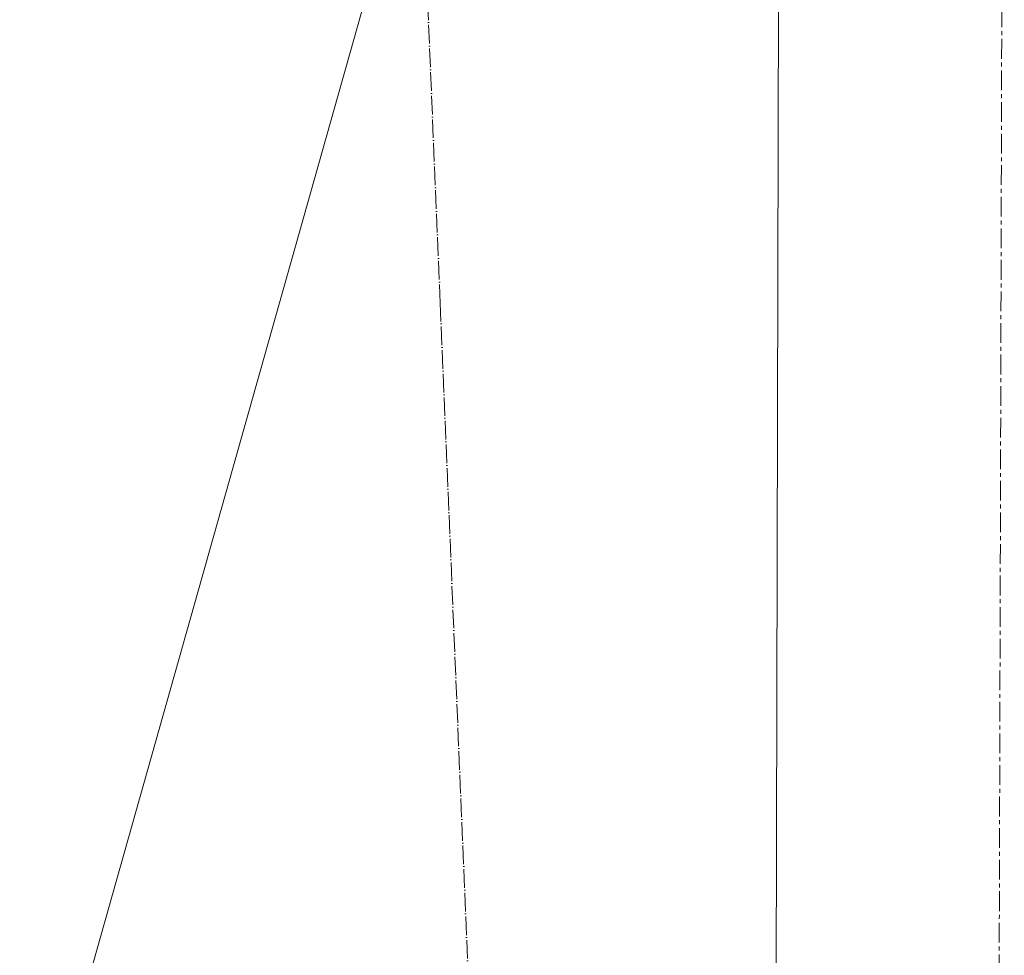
# Model space of a CAD drawing. Header units: millimetres. Extents: x -15129 to 9171, y -18789 to 5877.
# Tile 3 of 256: x -11483 to -11166, y -17235 to -16933. Entities that reach past the tile are written whole.
import ezdxf

# ---------------------------------------------------------------- set-up
doc = ezdxf.new("R2010")
doc.units = ezdxf.units.MM
doc.linetypes.add('ACAD_ISO04W100', pattern=[30, 24, -3, 0, -3])
doc.linetypes.add('CENTER', pattern=[50.8, 31.75, -6.35, 6.35, -6.35])
doc.layers.add('AS_DIM_ON', color=7, linetype='Continuous')
doc.layers.add('AS_Siatki', color=72, linetype='Continuous')

msp = doc.modelspace()

# ---------------------------------------------------------------- linework, layer by layer
at = {"color": 5, "linetype": 'CENTER', "lineweight": 13, "ltscale": 0.2}
msp.add_line((-11166.01, -16634.88, 24592.18), (-11168.97, -17721.8, 38000), dxfattribs=at)
at = {"layer": 'AS_DIM_ON', "color": 5, "lineweight": 13}
msp.add_line((-11242.71, -18691.51), (-11238.11, -16650.19), dxfattribs=at)
at = {"layer": 'AS_DIM_ON', "lineweight": 13}
msp.add_line((-11571.17, -17633.4), (-11351.38, -16854.59, 38020), dxfattribs=at)
at = {"layer": 'AS_Siatki', "color": 20, "linetype": 'ACAD_ISO04W100', "lineweight": 13, "ltscale": 0.25}
for p, q in [((-11347.6, -17024.7), (-12017.05, -973.9)), ((-11347.6, -17024.7), (-11347.61, -17024.65)), ((-11347.61, -17024.65), (-11337.19, -17274.44))]:
    msp.add_line(p, q, dxfattribs=at)

doc.saveas('drawing.dxf')
